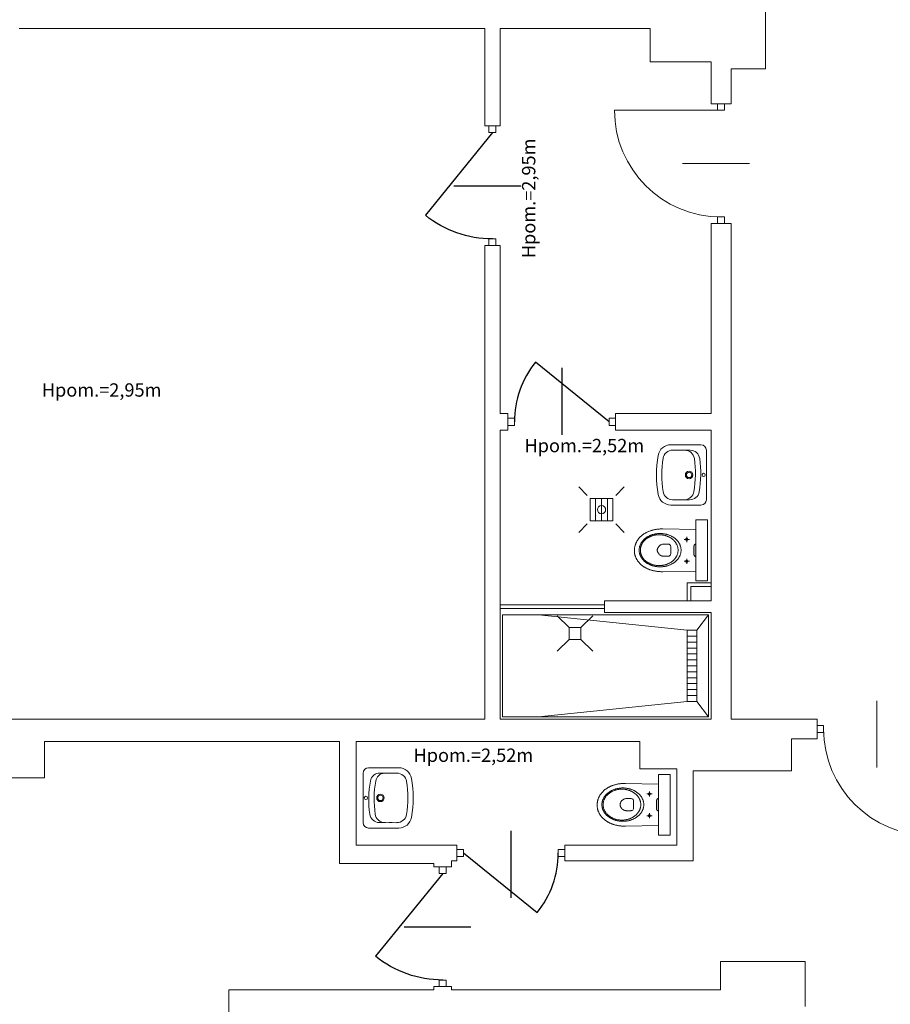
# Model space of a CAD drawing. Header units: millimetres. Extents: x 282377 to 1404227, y -783705 to 1038705.
# Tile 167 of 243: x 385642 to 386377, y 1828 to 2659. Entities that reach past the tile are written whole.
import ezdxf

# ---------------------------------------------------------------- set-up
doc = ezdxf.new("R2010")
doc.units = ezdxf.units.MM
for name, color, linetype, lineweight in [('BA_drz', 7, 'Continuous', 18), ('BA_KS_ist.', 34, 'Continuous', 13), ('PG_WIDOKOWE_CIENKIE', 7, 'Continuous', 18), ('PG_WYPOSAŻENIE', 9, 'Continuous', 18), ('Przekrojowa', 60, 'Continuous', 18), ('WYPOSAŻENIE GARAŻU', 253, 'Continuous', 5)]:
    doc.layers.add(name, color=color, linetype=linetype, lineweight=lineweight)
doc.styles.add('BIKTC', font='bikromsw.shx', dxfattribs={"width": 0.8})

# ---------------------------------------------------------------- blocks, each defined once
blk = doc.blocks.new('A$Cd28b784c')
at = {"lineweight": 18}
h = blk.add_hatch(color=256, dxfattribs=at)
h.dxf.hatch_style = 1
h.paths.add_polyline_path([(18.54, 22.22), (18.43, 23), (18.14, 23.62), (17.75, 24.08), (17.31, 24.36), (16.9, 24.47), (16.9, 13.87), (17.31, 13.97), (17.75, 14.26), (18.14, 14.72), (18.43, 15.34), (18.54, 16.11)])
for p, q in [((16.9, 44.83), (6.9, 44.83)), ((6.9, -6.49), (6.9, 44.83)), ((16.9, -6.49), (16.9, 44.83)), ((16.9, -6.49), (6.9, -6.49))]:
    blk.add_line(p, q, dxfattribs=at)
at = {"lineweight": 13}
for p, q in [((44.61, 37.25), (16.9, 36.7)), ((45.21, 37.25), (44.61, 37.25)), ((45.82, 37.23), (45.21, 37.25)), ((46.41, 37.21), (45.82, 37.23)), ((47, 37.18), (46.41, 37.21)), ((47.58, 37.15), (47, 37.18)), ((48.16, 37.1), (47.58, 37.15)), ((48.73, 37.04), (48.16, 37.1)), ((49.3, 36.97), (48.73, 37.04)), ((49.85, 36.9), (49.3, 36.97)), ((50.4, 36.82), (49.85, 36.9)), ((50.95, 36.72), (50.4, 36.82)), ((51.49, 36.62), (50.95, 36.72)), ((52.02, 36.51), (51.49, 36.62)), ((52.54, 36.4), (52.02, 36.51)), ((53.06, 36.27), (52.54, 36.4)), ((53.57, 36.14), (53.06, 36.27)), ((54.07, 36), (53.57, 36.14)), ((54.57, 35.85), (54.07, 36)), ((55.05, 35.69), (54.57, 35.85)), ((55.53, 35.53), (55.05, 35.69)), ((56.01, 35.36), (55.53, 35.53)), ((56.47, 35.18), (56.01, 35.36)), ((56.93, 34.99), (56.47, 35.18)), ((57.38, 34.8), (56.93, 34.99)), ((57.83, 34.6), (57.38, 34.8)), ((58.26, 34.39), (57.83, 34.6)), ((58.69, 34.17), (58.26, 34.39)), ((59.11, 33.95), (58.69, 34.17)), ((59.52, 33.72), (59.11, 33.95)), ((59.92, 33.49), (59.52, 33.72)), ((60.32, 33.25), (59.92, 33.49)), ((26.77, 28.42), (22.26, 28.42)), ((23.81, 28.83), (23.69, 28.42)), ((23.69, 28.42), (23.81, 28.01)), ((24.1, 29.13), (23.81, 28.83)), ((23.81, 28.01), (24.1, 27.71)), ((24.51, 29.24), (24.1, 29.13)), ((24.1, 27.71), (24.51, 27.6)), ((24.51, 30.6), (24.51, 26.24)), ((24.93, 29.13), (24.51, 29.24)), ((24.51, 27.6), (24.93, 27.71)), ((25.22, 28.83), (24.93, 29.13)), ((24.93, 27.71), (25.22, 28.01)), ((25.33, 28.42), (25.22, 28.83)), ((25.22, 28.01), (25.33, 28.42)), ((30.82, 24.79), (31.04, 25.16)), ((31.04, 25.16), (31.27, 25.53)), ((31.27, 25.53), (31.52, 25.89)), ((31.52, 25.89), (31.78, 26.25)), ((31.78, 26.25), (32.05, 26.59)), ((32.05, 26.59), (32.33, 26.93)), ((32.33, 26.93), (32.63, 27.27)), ((32.63, 27.27), (32.93, 27.6)), ((32.93, 27.6), (33.25, 27.92)), ((33.25, 27.92), (33.58, 28.23)), ((33.47, 24.88), (33.71, 25.25)), ((33.58, 28.23), (33.93, 28.53)), ((33.71, 25.25), (33.96, 25.62)), ((33.93, 28.53), (34.28, 28.83)), ((33.96, 25.62), (34.23, 25.98)), ((34.23, 25.98), (34.51, 26.33)), ((34.28, 28.83), (34.64, 29.12)), ((34.51, 26.33), (34.8, 26.67)), ((34.64, 29.12), (35.01, 29.4)), ((34.8, 26.67), (35.11, 27.01)), ((35.01, 29.4), (35.4, 29.67)), ((35.11, 27.01), (35.42, 27.34)), ((35.4, 29.67), (35.79, 29.93)), ((35.42, 27.34), (35.76, 27.66)), ((35.76, 27.66), (36.1, 27.96)), ((35.79, 29.93), (36.19, 30.19)), ((36.1, 27.96), (36.45, 28.27)), ((36.19, 30.19), (36.6, 30.43)), ((36.45, 28.27), (36.82, 28.56)), ((36.6, 30.43), (37.03, 30.67)), ((36.82, 28.56), (37.2, 28.84)), ((37.03, 30.67), (37.46, 30.89)), ((37.2, 28.84), (37.58, 29.11)), ((37.46, 30.89), (37.89, 31.11)), ((37.58, 29.11), (37.98, 29.37)), ((37.89, 31.11), (38.34, 31.31)), ((37.98, 29.37), (38.39, 29.62)), ((38.34, 31.31), (38.79, 31.51)), ((38.39, 29.62), (38.81, 29.86)), ((38.79, 31.51), (39.26, 31.7)), ((38.81, 29.86), (39.24, 30.09)), ((39.24, 30.09), (39.68, 30.31)), ((39.26, 31.7), (39.73, 31.87)), ((39.68, 30.31), (40.12, 30.52)), ((39.73, 31.87), (40.2, 32.03)), ((40.12, 30.52), (40.58, 30.71)), ((40.2, 32.03), (40.69, 32.19)), ((40.58, 30.71), (41.04, 30.9)), ((40.69, 32.19), (41.18, 32.33)), ((41.04, 30.9), (41.51, 31.07)), ((41.18, 32.33), (41.68, 32.46)), ((41.51, 31.07), (41.99, 31.23)), ((41.68, 32.46), (42.18, 32.58)), ((41.99, 31.23), (42.48, 31.37)), ((42.18, 32.58), (42.69, 32.69)), ((42.48, 31.37), (42.97, 31.51)), ((42.69, 32.69), (43.21, 32.78)), ((42.97, 31.51), (43.48, 31.63)), ((43.21, 32.78), (43.73, 32.87)), ((43.48, 31.63), (43.98, 31.74)), ((43.73, 32.87), (44.26, 32.94)), ((43.98, 31.74), (44.5, 31.83)), ((44.26, 32.94), (44.79, 33)), ((44.5, 31.83), (45.02, 31.91)), ((44.79, 33), (45.32, 33.04)), ((45.02, 31.91), (45.54, 31.98)), ((45.32, 33.04), (45.87, 33.08)), ((45.54, 31.98), (46.07, 32.03)), ((45.87, 33.08), (46.41, 33.1)), ((46.07, 32.03), (46.61, 32.07)), ((46.41, 33.1), (46.96, 33.1)), ((46.61, 32.07), (47.15, 32.09)), ((46.96, 33.1), (47.51, 33.1)), ((47.15, 32.09), (47.7, 32.1)), ((47.51, 33.1), (48.06, 33.08)), ((47.7, 32.1), (47.7, 32.09)), ((47.7, 32.1), (48.24, 32.09)), ((48.06, 33.08), (48.6, 33.04)), ((48.24, 32.09), (48.79, 32.07)), ((48.6, 33.04), (49.13, 33)), ((48.79, 32.07), (49.32, 32.03)), ((49.13, 33), (49.67, 32.94)), ((49.32, 32.03), (49.85, 31.98)), ((49.67, 32.94), (50.19, 32.87)), ((49.85, 31.98), (50.38, 31.91)), ((50.19, 32.87), (50.71, 32.78)), ((50.38, 31.91), (50.9, 31.83)), ((50.71, 32.78), (51.23, 32.69)), ((50.9, 31.83), (51.41, 31.74)), ((51.23, 32.69), (51.74, 32.58)), ((51.41, 31.74), (51.92, 31.63)), ((51.74, 32.58), (52.24, 32.46)), ((51.92, 31.63), (52.42, 31.51)), ((52.24, 32.46), (52.74, 32.33)), ((52.42, 31.51), (52.92, 31.37)), ((52.74, 32.33), (53.23, 32.19)), ((52.92, 31.37), (53.4, 31.23)), ((53.23, 32.19), (53.72, 32.03)), ((53.4, 31.23), (53.88, 31.07)), ((53.72, 32.03), (54.19, 31.87)), ((53.88, 31.07), (54.36, 30.9)), ((54.19, 31.87), (54.66, 31.7)), ((54.36, 30.9), (54.82, 30.71)), ((54.66, 31.7), (55.13, 31.51)), ((54.82, 30.71), (55.27, 30.52)), ((55.13, 31.51), (55.58, 31.31)), ((55.27, 30.52), (55.72, 30.31)), ((55.58, 31.31), (56.03, 31.11)), ((55.72, 30.31), (56.16, 30.09)), ((56.03, 31.11), (56.47, 30.89)), ((56.16, 30.09), (56.59, 29.86)), ((56.47, 30.89), (56.9, 30.67)), ((56.59, 29.86), (57, 29.62)), ((56.9, 30.67), (57.32, 30.43)), ((57, 29.62), (57.41, 29.37)), ((57.32, 30.43), (57.73, 30.19)), ((57.41, 29.37), (57.81, 29.11)), ((57.73, 30.19), (58.13, 29.93)), ((57.81, 29.11), (58.2, 28.84)), ((58.13, 29.93), (58.52, 29.67)), ((58.2, 28.84), (58.58, 28.56)), ((58.52, 29.67), (58.91, 29.4)), ((58.58, 28.56), (58.94, 28.27)), ((58.91, 29.4), (59.28, 29.12)), ((58.94, 28.27), (59.3, 27.96)), ((59.28, 29.12), (59.64, 28.83)), ((59.3, 27.96), (59.64, 27.66)), ((59.64, 28.83), (59.99, 28.53)), ((59.64, 27.66), (59.97, 27.34)), ((59.97, 27.34), (60.29, 27.01)), ((59.99, 28.53), (60.34, 28.23)), ((60.29, 27.01), (60.6, 26.67)), ((60.71, 33), (60.32, 33.25)), ((60.34, 28.23), (60.67, 27.92)), ((60.6, 26.67), (60.89, 26.33)), ((60.67, 27.92), (60.99, 27.6)), ((61.09, 32.75), (60.71, 33)), ((60.89, 26.33), (61.17, 25.98)), ((60.99, 27.6), (61.29, 27.27)), ((61.46, 32.49), (61.09, 32.75)), ((61.17, 25.98), (61.44, 25.62)), ((61.29, 27.27), (61.59, 26.93)), ((61.44, 25.62), (61.69, 25.25)), ((61.82, 32.22), (61.46, 32.49)), ((61.59, 26.93), (61.87, 26.59)), ((61.69, 25.25), (61.93, 24.88)), ((62.17, 31.95), (61.82, 32.22)), ((61.87, 26.59), (62.15, 26.25)), ((62.15, 26.25), (62.4, 25.89)), ((62.52, 31.68), (62.17, 31.95)), ((62.4, 25.89), (62.65, 25.53)), ((62.85, 31.39), (62.52, 31.68)), ((62.65, 25.53), (62.88, 25.16)), ((63.18, 31.11), (62.85, 31.39)), ((62.88, 25.16), (63.1, 24.79)), ((63.5, 30.81), (63.18, 31.11)), ((63.81, 30.51), (63.5, 30.81)), ((64.11, 30.21), (63.81, 30.51)), ((64.4, 29.9), (64.11, 30.21)), ((64.69, 29.58), (64.4, 29.9)), ((64.96, 29.26), (64.69, 29.58)), ((65.23, 28.94), (64.96, 29.26)), ((65.48, 28.61), (65.23, 28.94)), ((65.73, 28.28), (65.48, 28.61)), ((65.96, 27.94), (65.73, 28.28)), ((66.19, 27.6), (65.96, 27.94)), ((66.41, 27.25), (66.19, 27.6)), ((66.62, 26.9), (66.41, 27.25)), ((66.82, 26.54), (66.62, 26.9)), ((67, 26.19), (66.82, 26.54)), ((67.18, 25.82), (67, 26.19)), ((67.35, 25.46), (67.18, 25.82)), ((67.51, 25.09), (67.35, 25.46)), ((67.66, 24.71), (67.51, 25.09)), ((17.31, 24.36), (16.9, 24.47)), ((17.75, 24.08), (17.31, 24.36)), ((18.14, 23.62), (17.75, 24.08)), ((18.43, 23), (18.14, 23.62)), ((18.54, 22.22), (18.43, 23)), ((18.54, 16.11), (18.54, 22.22)), ((29.27, 19.48), (29.3, 19.91)), ((29.27, 19.04), (29.27, 19.48)), ((29.27, 18.6), (29.27, 19.04)), ((29.3, 18.17), (29.27, 18.6)), ((29.3, 19.91), (29.34, 20.34)), ((29.34, 17.74), (29.3, 18.17)), ((29.34, 20.34), (29.4, 20.77)), ((29.4, 17.31), (29.34, 17.74)), ((29.4, 20.77), (29.47, 21.19)), ((29.47, 16.89), (29.4, 17.31)), ((29.47, 21.19), (29.56, 21.61)), ((29.56, 16.47), (29.47, 16.89)), ((29.56, 21.61), (29.67, 22.02)), ((29.67, 22.02), (29.79, 22.43)), ((29.79, 22.43), (29.92, 22.84)), ((29.92, 22.84), (30.07, 23.24)), ((30.07, 23.24), (30.24, 23.63)), ((30.24, 23.63), (30.42, 24.02)), ((30.42, 24.02), (30.61, 24.41)), ((30.61, 24.41), (30.82, 24.79)), ((31.78, 19.04), (31.79, 19.49)), ((31.79, 18.59), (31.78, 19.04)), ((31.78, 19.04), (31.78, 19.03)), ((31.79, 19.49), (31.82, 19.93)), ((31.82, 18.15), (31.79, 18.59)), ((31.82, 19.93), (31.86, 20.37)), ((31.86, 17.71), (31.82, 18.15)), ((31.86, 20.37), (31.93, 20.81)), ((31.93, 17.27), (31.86, 17.71)), ((31.93, 20.81), (32.01, 21.24)), ((32.01, 16.84), (31.93, 17.27)), ((32.01, 21.24), (32.11, 21.66)), ((32.11, 16.41), (32.01, 16.84)), ((32.11, 21.66), (32.22, 22.09)), ((32.22, 22.09), (32.35, 22.5)), ((32.35, 22.5), (32.5, 22.91)), ((32.5, 22.91), (32.66, 23.32)), ((32.66, 23.32), (32.84, 23.72)), ((32.84, 23.72), (33.04, 24.11)), ((33.04, 24.11), (33.25, 24.5)), ((33.25, 24.5), (33.47, 24.88)), ((37.97, 22.03), (38.05, 22.73)), ((37.97, 19.27), (37.97, 22.03)), ((37.97, 16.04), (37.97, 19.27)), ((38.05, 22.73), (38.28, 23.27)), ((38.28, 23.27), (38.61, 23.65)), ((38.61, 23.65), (39, 23.9)), ((39, 23.9), (39.42, 24.05)), ((39.42, 24.05), (39.83, 24.12)), ((39.83, 24.12), (40.19, 24.14)), ((40.19, 24.14), (44.04, 24.15)), ((44.04, 24.15), (44.56, 24.12)), ((44.56, 24.12), (45.07, 24.03)), ((45.07, 24.03), (45.57, 23.88)), ((45.57, 23.88), (46.05, 23.68)), ((46.05, 23.68), (46.51, 23.44)), ((46.51, 23.44), (46.94, 23.16)), ((46.94, 23.16), (47.35, 22.84)), ((47.35, 22.84), (47.73, 22.48)), ((47.73, 22.48), (48.08, 22.1)), ((48.08, 22.1), (48.38, 21.7)), ((48.38, 21.7), (48.65, 21.28)), ((48.65, 16.8), (48.38, 16.38)), ((48.65, 21.28), (48.88, 20.84)), ((48.88, 17.24), (48.65, 16.8)), ((48.88, 20.84), (49.06, 20.4)), ((49.06, 17.69), (48.88, 17.24)), ((49.06, 20.4), (49.2, 19.94)), ((49.2, 18.14), (49.06, 17.69)), ((49.2, 19.94), (49.28, 19.49)), ((49.28, 18.59), (49.2, 18.14)), ((49.28, 19.49), (49.31, 19.04)), ((49.31, 19.04), (49.28, 18.59)), ((61.93, 24.88), (62.15, 24.5)), ((62.15, 24.5), (62.36, 24.11)), ((62.36, 24.11), (62.55, 23.72)), ((62.55, 23.72), (62.73, 23.32)), ((62.73, 23.32), (62.9, 22.91)), ((62.9, 22.91), (63.04, 22.5)), ((63.04, 22.5), (63.18, 22.09)), ((63.1, 24.79), (63.31, 24.41)), ((63.18, 22.09), (63.29, 21.66)), ((63.29, 21.66), (63.39, 21.24)), ((63.39, 16.84), (63.29, 16.41)), ((63.31, 24.41), (63.5, 24.02)), ((63.39, 21.24), (63.47, 20.81)), ((63.47, 17.27), (63.39, 16.84)), ((63.47, 20.81), (63.53, 20.37)), ((63.53, 17.71), (63.47, 17.27)), ((63.5, 24.02), (63.68, 23.63)), ((63.53, 20.37), (63.58, 19.93)), ((63.58, 18.15), (63.53, 17.71)), ((63.58, 19.93), (63.6, 19.49)), ((63.6, 18.59), (63.58, 18.15)), ((63.6, 19.49), (63.61, 19.04)), ((63.61, 19.04), (63.6, 18.59)), ((63.61, 19.04), (63.61, 19.03)), ((63.68, 23.63), (63.85, 23.24)), ((63.85, 23.24), (64, 22.84)), ((64, 22.84), (64.13, 22.43)), ((64.13, 22.43), (64.25, 22.02)), ((64.25, 22.02), (64.36, 21.61)), ((64.36, 21.61), (64.45, 21.19)), ((64.45, 16.89), (64.36, 16.47)), ((64.45, 21.19), (64.52, 20.77)), ((64.52, 17.31), (64.45, 16.89)), ((64.52, 20.77), (64.58, 20.34)), ((64.58, 17.74), (64.52, 17.31)), ((64.58, 20.34), (64.62, 19.91)), ((64.62, 18.17), (64.58, 17.74)), ((64.62, 19.91), (64.65, 19.48)), ((64.65, 18.6), (64.62, 18.17)), ((64.65, 19.48), (64.66, 19.04)), ((64.66, 19.04), (64.65, 18.6)), ((64.66, 19.04), (64.66, 19.03)), ((67.8, 24.34), (67.66, 24.71)), ((67.93, 23.96), (67.8, 24.34)), ((68.04, 23.57), (67.93, 23.96)), ((68.15, 23.19), (68.04, 23.57)), ((68.25, 22.8), (68.15, 23.19)), ((68.33, 22.4), (68.25, 22.8)), ((68.41, 22.01), (68.33, 22.4)), ((68.34, 16.34), (68.42, 16.73)), ((68.48, 21.61), (68.41, 22.01)), ((68.42, 16.73), (68.48, 17.14)), ((68.53, 21.21), (68.48, 21.61)), ((68.48, 17.14), (68.53, 17.54)), ((68.57, 20.81), (68.53, 21.21)), ((68.53, 17.54), (68.58, 17.94)), ((68.61, 20.4), (68.57, 20.81)), ((68.58, 17.94), (68.61, 18.35)), ((68.63, 19.99), (68.61, 20.4)), ((68.61, 18.35), (68.63, 18.76)), ((68.64, 19.58), (68.63, 19.99)), ((68.63, 18.76), (68.64, 19.17)), ((68.64, 19.17), (68.64, 19.58)), ((17.31, 13.97), (16.9, 13.87)), ((17.75, 14.26), (17.31, 13.97)), ((18.14, 14.72), (17.75, 14.26)), ((18.43, 15.34), (18.14, 14.72)), ((18.54, 16.11), (18.43, 15.34)), ((26.77, 10.01), (22.26, 10.01)), ((23.81, 10.42), (23.69, 10.01)), ((23.69, 10.01), (23.81, 9.6)), ((24.1, 10.72), (23.81, 10.42)), ((23.81, 9.6), (24.1, 9.3)), ((24.51, 10.83), (24.1, 10.72)), ((24.1, 9.3), (24.51, 9.19)), ((24.51, 12.19), (24.51, 7.83)), ((24.93, 10.72), (24.51, 10.83)), ((24.51, 9.19), (24.93, 9.3)), ((25.22, 10.42), (24.93, 10.72)), ((24.93, 9.3), (25.22, 9.6)), ((25.33, 10.01), (25.22, 10.42)), ((25.22, 9.6), (25.33, 10.01)), ((29.67, 16.06), (29.56, 16.47)), ((29.79, 15.65), (29.67, 16.06)), ((29.92, 15.24), (29.79, 15.65)), ((30.07, 14.84), (29.92, 15.24)), ((30.24, 14.44), (30.07, 14.84)), ((30.42, 14.05), (30.24, 14.44)), ((30.61, 13.67), (30.42, 14.05)), ((30.82, 13.29), (30.61, 13.67)), ((31.04, 12.92), (30.82, 13.29)), ((31.27, 12.55), (31.04, 12.92)), ((31.52, 12.19), (31.27, 12.55)), ((31.78, 11.83), (31.52, 12.19)), ((32.05, 11.48), (31.78, 11.83)), ((32.33, 11.14), (32.05, 11.48)), ((32.22, 15.99), (32.11, 16.41)), ((32.35, 15.57), (32.22, 15.99)), ((32.63, 10.81), (32.33, 11.14)), ((32.5, 15.16), (32.35, 15.57)), ((32.66, 14.76), (32.5, 15.16)), ((32.93, 10.48), (32.63, 10.81)), ((32.84, 14.36), (32.66, 14.76)), ((33.04, 13.96), (32.84, 14.36)), ((33.25, 10.16), (32.93, 10.48)), ((33.25, 13.58), (33.04, 13.96)), ((33.47, 13.2), (33.25, 13.58)), ((33.58, 9.85), (33.25, 10.16)), ((33.71, 12.82), (33.47, 13.2)), ((33.93, 9.54), (33.58, 9.85)), ((33.96, 12.46), (33.71, 12.82)), ((34.28, 9.25), (33.93, 9.54)), ((34.23, 12.1), (33.96, 12.46)), ((34.51, 11.75), (34.23, 12.1)), ((34.64, 8.96), (34.28, 9.25)), ((34.8, 11.4), (34.51, 11.75)), ((35.01, 8.68), (34.64, 8.96)), ((35.11, 11.07), (34.8, 11.4)), ((35.4, 8.41), (35.01, 8.68)), ((35.42, 10.74), (35.11, 11.07)), ((35.79, 8.14), (35.4, 8.41)), ((35.76, 10.42), (35.42, 10.74)), ((36.1, 10.11), (35.76, 10.42)), ((36.45, 9.81), (36.1, 10.11)), ((36.82, 9.52), (36.45, 9.81)), ((37.2, 9.24), (36.82, 9.52)), ((37.58, 8.97), (37.2, 9.24)), ((37.98, 8.71), (37.58, 8.97)), ((38.05, 15.34), (37.97, 16.04)), ((37.97, 16.04), (37.97, 16.04)), ((38.39, 8.46), (37.98, 8.71)), ((38.28, 14.8), (38.05, 15.34)), ((38.61, 14.42), (38.28, 14.8)), ((38.81, 8.21), (38.39, 8.46)), ((39, 14.17), (38.61, 14.42)), ((39.41, 14.02), (39, 14.17)), ((39.82, 13.95), (39.41, 14.02)), ((40.17, 13.93), (39.82, 13.95)), ((44.01, 13.93), (40.17, 13.93)), ((44.54, 13.96), (44.01, 13.93)), ((45.05, 14.05), (44.54, 13.96)), ((45.55, 14.2), (45.05, 14.05)), ((46.04, 14.39), (45.55, 14.2)), ((46.5, 14.64), (46.04, 14.39)), ((46.93, 14.92), (46.5, 14.64)), ((47.34, 15.24), (46.93, 14.92)), ((47.72, 15.59), (47.34, 15.24)), ((48.07, 15.97), (47.72, 15.59)), ((48.38, 16.38), (48.07, 15.97)), ((57, 8.46), (56.59, 8.21)), ((57.41, 8.71), (57, 8.46)), ((57.81, 8.97), (57.41, 8.71)), ((58.2, 9.24), (57.81, 8.97)), ((58.52, 8.41), (58.13, 8.14)), ((58.58, 9.52), (58.2, 9.24)), ((58.91, 8.68), (58.52, 8.41)), ((58.94, 9.81), (58.58, 9.52)), ((59.28, 8.96), (58.91, 8.68)), ((59.3, 10.11), (58.94, 9.81)), ((59.64, 9.25), (59.28, 8.96)), ((59.64, 10.42), (59.3, 10.11)), ((59.97, 10.74), (59.64, 10.42)), ((59.99, 9.54), (59.64, 9.25)), ((60.29, 11.07), (59.97, 10.74)), ((60.34, 9.85), (59.99, 9.54)), ((60.6, 11.4), (60.29, 11.07)), ((60.67, 10.16), (60.34, 9.85)), ((60.89, 11.75), (60.6, 11.4)), ((60.99, 10.48), (60.67, 10.16)), ((61.17, 12.1), (60.89, 11.75)), ((61.29, 10.81), (60.99, 10.48)), ((61.44, 12.46), (61.17, 12.1)), ((61.59, 11.14), (61.29, 10.81)), ((61.69, 12.82), (61.44, 12.46)), ((61.87, 11.48), (61.59, 11.14)), ((61.93, 13.2), (61.69, 12.82)), ((62.15, 11.83), (61.87, 11.48)), ((62.15, 13.58), (61.93, 13.2)), ((62.36, 13.96), (62.15, 13.58)), ((62.4, 12.19), (62.15, 11.83)), ((62.55, 14.36), (62.36, 13.96)), ((62.65, 12.55), (62.4, 12.19)), ((62.73, 14.76), (62.55, 14.36)), ((62.88, 12.92), (62.65, 12.55)), ((62.9, 15.16), (62.73, 14.76)), ((63.1, 13.29), (62.88, 12.92)), ((63.04, 15.57), (62.9, 15.16)), ((63.18, 15.99), (63.04, 15.57)), ((63.31, 13.67), (63.1, 13.29)), ((63.29, 16.41), (63.18, 15.99)), ((63.5, 14.05), (63.31, 13.67)), ((63.68, 14.44), (63.5, 14.05)), ((63.85, 14.84), (63.68, 14.44)), ((64, 15.24), (63.85, 14.84)), ((63.97, 8.14), (64.26, 8.45)), ((64.13, 15.65), (64, 15.24)), ((64.25, 16.06), (64.13, 15.65)), ((64.36, 16.47), (64.25, 16.06)), ((64.26, 8.45), (64.54, 8.76)), ((64.54, 8.76), (64.82, 9.08)), ((64.82, 9.08), (65.08, 9.4)), ((65.08, 9.4), (65.34, 9.73)), ((65.34, 9.73), (65.59, 10.07)), ((65.59, 10.07), (65.82, 10.4)), ((65.82, 10.4), (66.05, 10.75)), ((66.05, 10.75), (66.27, 11.09)), ((66.27, 11.09), (66.48, 11.44)), ((66.48, 11.44), (66.68, 11.8)), ((66.68, 11.8), (66.88, 12.16)), ((66.88, 12.16), (67.06, 12.52)), ((67.06, 12.52), (67.23, 12.89)), ((67.23, 12.89), (67.39, 13.26)), ((67.39, 13.26), (67.55, 13.63)), ((67.55, 13.63), (67.69, 14.01)), ((67.69, 14.01), (67.82, 14.39)), ((67.82, 14.39), (67.95, 14.77)), ((67.95, 14.77), (68.06, 15.16)), ((68.06, 15.16), (68.17, 15.55)), ((68.17, 15.55), (68.26, 15.94)), ((68.26, 15.94), (68.34, 16.34)), ((16.89, 1.65), (44.61, 1.1)), ((36.19, 7.89), (35.79, 8.14)), ((36.6, 7.65), (36.19, 7.89)), ((37.03, 7.41), (36.6, 7.65)), ((37.46, 7.19), (37.03, 7.41)), ((37.89, 6.97), (37.46, 7.19)), ((38.34, 6.76), (37.89, 6.97)), ((38.79, 6.57), (38.34, 6.76)), ((39.26, 6.38), (38.79, 6.57)), ((39.24, 7.99), (38.81, 8.21)), ((39.68, 7.77), (39.24, 7.99)), ((39.73, 6.21), (39.26, 6.38)), ((40.12, 7.56), (39.68, 7.77)), ((40.2, 6.04), (39.73, 6.21)), ((40.58, 7.36), (40.12, 7.56)), ((40.69, 5.89), (40.2, 6.04)), ((41.04, 7.18), (40.58, 7.36)), ((41.18, 5.75), (40.69, 5.89)), ((41.51, 7.01), (41.04, 7.18)), ((41.68, 5.62), (41.18, 5.75)), ((41.99, 6.85), (41.51, 7.01)), ((42.18, 5.5), (41.68, 5.62)), ((42.48, 6.7), (41.99, 6.85)), ((42.69, 5.39), (42.18, 5.5)), ((42.97, 6.57), (42.48, 6.7)), ((43.21, 5.29), (42.69, 5.39)), ((43.48, 6.45), (42.97, 6.57)), ((43.73, 5.21), (43.21, 5.29)), ((43.98, 6.34), (43.48, 6.45)), ((44.26, 5.14), (43.73, 5.21)), ((44.5, 6.25), (43.98, 6.34)), ((44.79, 5.08), (44.26, 5.14)), ((45.02, 6.17), (44.5, 6.25)), ((44.61, 1.1), (45.21, 1.1)), ((45.32, 5.03), (44.79, 5.08)), ((45.54, 6.1), (45.02, 6.17)), ((45.21, 1.1), (45.81, 1.11)), ((45.87, 5), (45.32, 5.03)), ((46.07, 6.05), (45.54, 6.1)), ((45.81, 1.11), (46.4, 1.13)), ((46.41, 4.98), (45.87, 5)), ((46.61, 6.01), (46.07, 6.05)), ((46.4, 1.13), (46.99, 1.16)), ((46.96, 4.98), (46.41, 4.98)), ((47.15, 5.99), (46.61, 6.01)), ((47.51, 4.98), (46.96, 4.98)), ((46.96, 4.98), (46.96, 4.97)), ((46.99, 1.16), (47.56, 1.2)), ((47.7, 5.98), (47.15, 5.99)), ((48.06, 5), (47.51, 4.98)), ((47.56, 1.2), (48.14, 1.25)), ((48.24, 5.99), (47.7, 5.98)), ((47.7, 5.98), (47.7, 5.97)), ((48.6, 5.03), (48.06, 5)), ((48.14, 1.25), (48.7, 1.3)), ((48.79, 6.01), (48.24, 5.99)), ((49.13, 5.08), (48.6, 5.03)), ((48.7, 1.3), (49.26, 1.37)), ((49.32, 6.05), (48.79, 6.01)), ((49.67, 5.14), (49.13, 5.08)), ((49.26, 1.37), (49.82, 1.44)), ((49.85, 6.1), (49.32, 6.05)), ((50.19, 5.21), (49.67, 5.14)), ((49.82, 1.44), (50.36, 1.53)), ((50.38, 6.17), (49.85, 6.1)), ((50.71, 5.29), (50.19, 5.21)), ((50.36, 1.53), (50.9, 1.62)), ((50.9, 6.25), (50.38, 6.17)), ((51.23, 5.39), (50.71, 5.29)), ((51.41, 6.34), (50.9, 6.25)), ((50.9, 1.62), (51.44, 1.72)), ((51.74, 5.5), (51.23, 5.39)), ((51.92, 6.45), (51.41, 6.34)), ((51.44, 1.72), (51.96, 1.83)), ((52.24, 5.62), (51.74, 5.5)), ((52.42, 6.57), (51.92, 6.45)), ((51.96, 1.83), (52.48, 1.95)), ((52.74, 5.75), (52.24, 5.62)), ((52.92, 6.7), (52.42, 6.57)), ((52.48, 1.95), (52.99, 2.07)), ((53.23, 5.89), (52.74, 5.75)), ((53.4, 6.85), (52.92, 6.7)), ((52.99, 2.07), (53.5, 2.2)), ((53.72, 6.04), (53.23, 5.89)), ((53.88, 7.01), (53.4, 6.85)), ((53.5, 2.2), (54, 2.35)), ((54.19, 6.21), (53.72, 6.04)), ((54.36, 7.18), (53.88, 7.01)), ((54, 2.35), (54.49, 2.49)), ((54.66, 6.38), (54.19, 6.21)), ((54.82, 7.36), (54.36, 7.18)), ((54.49, 2.49), (54.97, 2.65)), ((55.13, 6.57), (54.66, 6.38)), ((55.27, 7.56), (54.82, 7.36)), ((54.97, 2.65), (55.45, 2.81)), ((55.58, 6.76), (55.13, 6.57)), ((55.72, 7.77), (55.27, 7.56)), ((55.45, 2.81), (55.92, 2.99)), ((56.03, 6.97), (55.58, 6.76)), ((56.16, 7.99), (55.72, 7.77)), ((55.92, 2.99), (56.38, 3.17)), ((56.47, 7.19), (56.03, 6.97)), ((56.59, 8.21), (56.16, 7.99)), ((56.38, 3.17), (56.84, 3.35)), ((56.9, 7.41), (56.47, 7.19)), ((56.84, 3.35), (57.28, 3.55)), ((57.32, 7.65), (56.9, 7.41)), ((57.28, 3.55), (57.72, 3.75)), ((57.73, 7.89), (57.32, 7.65)), ((57.72, 3.75), (58.15, 3.95)), ((58.13, 8.14), (57.73, 7.89)), ((58.15, 3.95), (58.58, 4.17)), ((58.58, 4.17), (58.99, 4.39)), ((58.99, 4.39), (59.4, 4.62)), ((59.4, 4.62), (59.8, 4.85)), ((59.8, 4.85), (60.2, 5.09)), ((60.2, 5.09), (60.58, 5.34)), ((60.58, 5.34), (60.96, 5.59)), ((60.96, 5.59), (61.32, 5.85)), ((61.32, 5.85), (61.68, 6.12)), ((61.68, 6.12), (62.04, 6.39)), ((62.04, 6.39), (62.38, 6.67)), ((62.38, 6.67), (62.71, 6.95)), ((62.71, 6.95), (63.04, 7.24)), ((63.04, 7.24), (63.36, 7.53)), ((63.36, 7.53), (63.67, 7.83)), ((63.67, 7.83), (63.97, 8.14))]:
    blk.add_line(p, q, dxfattribs=at)
blk = doc.blocks.new('A$Cf7835451')
at = {"layer": 'PG_WIDOKOWE_CIENKIE', "lineweight": 18}
for p, q in [((29.97, 50.9), (4.55, 50.9)), ((0, 4.55), (0, 46.36)), ((13.56, 46.28), (18.9, 46.36)), ((17.27, 46.25), (17.27, 46.33)), ((18.09, 46.3), (28.43, 46.46)), ((19.09, 46.31), (19.09, 46.36)), ((24.43, 46.36), (21.8, 46.36)), ((21.8, 46.36), (21.8, 46.36)), ((21.82, 46.36), (21.82, 46.36)), ((22.54, 46.36), (22.54, 46.41)), ((23.62, 46.36), (23.62, 46.38)), ((29.97, 0), (4.55, 0)), ((14.2, 4.47), (19.54, 4.55)), ((17.27, 4.51), (17.27, 4.6)), ((28.43, 4.55), (19.09, 4.55))]:
    blk.add_line(p, q, dxfattribs=at)
for centre, radius in [((2.27, 25.45), 1.36), ((14.54, 25.45), 3.18), ((14.54, 25.45), 2.27)]:
    blk.add_circle(centre, radius, dxfattribs=at)
for centre, radius, start, end in [((4.55, 46.36), 4.55, 90, 180), ((29.97, 40), 10.91, 10.24035, 90), ((13.68, 38.1), 8.18, 90.87473, 171.72059), ((18.21, 38.12), 8.18, 90.87473, 171.72059), ((28.43, 38.18), 8.18, 9.15413, 90), ((-50.54, 25.45), 92.72, 349.75965, 10.24035), ((92.84, 26.58), 88.17, 171.72059, 190.02886), ((97.37, 26.6), 88.17, 171.72059, 190.02886), ((-50.54, 25.45), 88.17, 350.84587, 9.15413), ((14.07, 12.65), 8.18, 190.02886, 270.87473), ((18.6, 12.67), 8.18, 190.02886, 264.7924), ((28.43, 12.73), 8.18, 270, 350.84587), ((29.97, 10.91), 10.91, 270, 349.75965), ((4.55, 4.55), 4.55, 180, 270)]:
    blk.add_arc(centre, radius, start, end, dxfattribs=at)
blk = doc.blocks.new('jamb')
blk.add_lwpolyline([(-0.5, -0.5), (-0.5, 0.5), (0.5, 0.5), (0.5, -0.5)], close=True)
blk = doc.blocks.new('A$C78652c8a')
at = {"extrusion": (0, 0, -1)}
blk.add_line((45, 24), (45, 80.49), dxfattribs=at)
at = {"color": 0, "extrusion": (0, 0, -1)}
blk.add_line((0, 56.6), (69.98, 0), dxfattribs=at)
blk.add_arc((0, 56.6), 90, 180, 218.9662, dxfattribs=at)
blk = doc.blocks.new('dr1h901')
at = {"color": 7}
blk.add_line((-0.5, 0), (-0.5, 1), dxfattribs=at)
blk.add_line((0, 0.3622), (0, -0.2655))
blk.add_arc((-0.5, 0), 1, 0, 90, dxfattribs=at)
blk = doc.blocks.new('A$C21bf213d')
at = {"color": 251, "lineweight": 20, "true_color": 0x636466}
blk.add_line((-1879.54, 770.23), (-1879.54, 770.23), dxfattribs=at)
at = {"layer": 'BA_KS_ist.', "color": 34}
for p, q in [((-1894.66, 794.1), (-1887.5, 786.94)), ((-1863.37, 786.94), (-1856.21, 794.1)), ((-1884.96, 784.4), (-1865.91, 784.4)), ((-1884.96, 765.35), (-1884.96, 784.4)), ((-1880.51, 784.4), (-1880.51, 765.35)), ((-1875.43, 784.4), (-1875.43, 765.35)), ((-1870.35, 784.4), (-1870.35, 765.35)), ((-1865.91, 784.4), (-1865.91, 765.35)), ((-1865.91, 765.35), (-1884.96, 765.35)), ((-1894.66, 755.65), (-1887.5, 762.81)), ((-1856.21, 755.65), (-1863.37, 762.81))]:
    blk.add_line(p, q, dxfattribs=at)
at = {"layer": 'BA_KS_ist.', "linetype": 'Continuous', "ltscale": 25}
blk.add_circle((-1875.43, 774.87), 3.5, dxfattribs=at)

msp = doc.modelspace()

# ---------------------------------------------------------------- linework, layer by layer
at = {"lineweight": 20}
for p, q in [((386271.54, 2674.89), (386271.54, 2617.89)), ((386034.54, 2651.89), (385641.54, 2651.89)), ((386034.54, 2569.77), (386034.54, 2651.89)), ((386174.04, 2651.89), (386047.54, 2651.89)), ((386047.54, 2569.77), (386047.54, 2651.89)), ((386174.04, 2623.89), (386174.04, 2651.89)), ((386225.54, 2623.89), (386174.04, 2623.89)), ((386225.54, 2588.39), (386225.54, 2623.89)), ((386271.54, 2617.89), (386242.54, 2617.89)), ((386242.54, 2617.89), (386242.54, 2588.39)), ((386242.54, 2617.89), (386242.54, 2588.39)), ((386242.54, 2588.39), (386225.54, 2588.39)), ((386047.54, 2569.77), (386034.54, 2569.77)), ((386242.54, 2487.39), (386225.54, 2487.39)), ((386225.54, 2326.89), (386225.54, 2487.39)), ((386242.54, 2487.39), (386242.54, 2068.89)), ((386034.54, 2068.89), (386034.54, 2468.77)), ((386047.54, 2468.77), (386034.54, 2468.77)), ((386047.54, 2326.89), (386047.54, 2468.77)), ((386047.54, 2326.89), (386054.04, 2326.89)), ((386054.04, 2326.89), (386054.04, 2312.89)), ((386225.54, 2326.89), (386145.04, 2326.89)), ((386145.04, 2326.89), (386145.04, 2312.89)), ((386054.04, 2312.89), (386047.54, 2312.89)), ((386047.54, 2068.89), (386047.54, 2312.89)), ((386225.54, 2312.89), (386145.04, 2312.89)), ((386225.54, 2168.89), (386225.54, 2312.89)), ((386225.54, 2183.89), (386205.54, 2183.89)), ((386205.54, 2183.89), (386205.54, 2168.89)), ((386225.54, 2180.89), (386208.54, 2180.89)), ((386208.54, 2180.89), (386208.54, 2168.89)), ((386225.54, 2168.89), (386135.54, 2168.89)), ((386135.54, 2158.89), (386135.54, 2168.89)), ((386095.71, 2156.19), (386105.71, 2146.19)), ((386125.71, 2156.19), (386115.71, 2146.19)), ((386225.54, 2158.89), (386135.54, 2158.89)), ((386225.54, 2068.89), (386225.54, 2158.89)), ((386095.71, 2126.19), (386105.71, 2136.19)), ((386105.71, 2136.19), (386105.71, 2136.19)), ((386125.71, 2126.19), (386115.71, 2136.19)), ((386034.54, 2068.89), (385574.54, 2068.89)), ((386225.54, 2068.89), (386047.54, 2068.89)), ((386315.04, 2068.89), (386242.54, 2068.89)), ((386315.04, 2068.89), (386315.04, 2052.39)), ((385912.04, 2049.89), (385663.04, 2049.89)), ((385663.04, 2049.89), (385663.04, 2019.39)), ((385912.04, 2049.89), (385912.04, 1946.89)), ((386165.54, 2049.89), (385926.04, 2049.89)), ((385926.04, 2049.89), (385926.04, 1962.39)), ((386165.54, 2026.89), (386165.54, 2049.89)), ((386315.04, 2052.39), (386293.54, 2052.39)), ((386293.54, 2052.39), (386293.54, 2025.39)), ((386196.54, 2026.89), (386165.54, 2026.89)), ((386196.54, 1962.39), (386196.54, 2026.89)), ((386210.54, 1949.39), (386210.54, 2025.39)), ((386210.54, 2025.39), (386293.54, 2025.39)), ((385663.04, 2019.39), (385628.54, 2019.39)), ((386011.04, 1962.39), (385926.04, 1962.39)), ((386011.04, 1949.39), (386011.04, 1962.39)), ((386196.54, 1962.39), (386102.04, 1962.39)), ((386102.04, 1949.39), (386102.04, 1962.39)), ((385991.54, 1946.89), (385912.04, 1946.89)), ((385991.54, 1946.89), (385991.54, 1944.14)), ((386011.04, 1949.39), (386006.54, 1949.39)), ((386006.54, 1949.39), (386006.54, 1944.14)), ((386210.54, 1949.39), (386102.04, 1949.39)), ((386006.54, 1944.14), (385991.54, 1944.14)), ((386233.54, 1840.39), (386233.54, 1864.39)), ((386233.54, 1864.39), (386305.04, 1864.39)), ((386305.04, 1864.39), (386305.04, 1826.39)), ((385991.54, 1840.39), (385818.54, 1840.39)), ((385818.54, 1840.39), (385818.54, 1452.89)), ((385991.54, 1843.14), (385991.54, 1840.39)), ((386006.54, 1843.14), (385991.54, 1843.14)), ((386006.54, 1843.14), (386006.54, 1840.39)), ((386233.54, 1840.39), (386006.54, 1840.39))]:
    msp.add_line(p, q, dxfattribs=at)
at = {"color": 0, "extrusion": (0, 0, -1)}
for p, q in [((386139.54, 2319.89), (386077.34, 2370.2)), ((386016.54, 1955.89), (386078.74, 1905.58))]:
    msp.add_line(p, q, dxfattribs=at)
at = {"extrusion": (0, 0, -1)}
for p, q in [((386099.54, 2365.45), (386099.54, 2308.96)), ((386056.54, 1974.57), (386056.54, 1918.07))]:
    msp.add_line(p, q, dxfattribs=at)
at = {"color": 18, "lineweight": 20, "true_color": 0x000000}
msp.add_lwpolyline([(386115.71, 2146.19), (386115.71, 2136.19), (386105.71, 2136.19), (386105.71, 2146.19)], close=True, dxfattribs=at)
for centre, start, end in [((386139.54, 2319.89), 141.0338, 180), ((386016.54, 1955.89), 321.0338, 0)]:
    msp.add_arc(centre, 80, start, end)
at = {"layer": 'PG_WYPOSAŻENIE', "color": 251, "true_color": 0x636466}
for p, q in [((386135.54, 2165.39), (386047.54, 2165.39)), ((386135.54, 2162.39), (386047.54, 2162.39)), ((386080.04, 2156.89), (386205.54, 2143.89)), ((386213.54, 2143.89), (386223.54, 2156.89)), ((386205.54, 2083.89), (386205.54, 2143.89)), ((386205.54, 2143.89), (386213.54, 2143.89)), ((386205.54, 2138.89), (386213.54, 2138.89)), ((386213.54, 2143.89), (386213.54, 2083.89)), ((386205.54, 2133.89), (386213.54, 2133.89)), ((386205.54, 2128.89), (386213.54, 2128.89)), ((386205.54, 2123.89), (386213.54, 2123.89)), ((386205.54, 2118.89), (386213.54, 2118.89)), ((386205.54, 2113.89), (386213.54, 2113.89)), ((386205.54, 2108.89), (386213.54, 2108.89)), ((386205.54, 2103.89), (386213.54, 2103.89)), ((386205.54, 2098.89), (386213.54, 2098.89)), ((386205.54, 2093.89), (386213.54, 2093.89)), ((386205.54, 2088.89), (386213.54, 2088.89)), ((386205.54, 2083.89), (386080.04, 2070.89)), ((386205.54, 2083.89), (386213.54, 2083.89)), ((386213.54, 2083.89), (386223.54, 2070.89))]:
    msp.add_line(p, q, dxfattribs=at)
msp.add_lwpolyline([(386049.54, 2156.89), (386049.54, 2070.89), (386223.54, 2070.89), (386223.54, 2156.89)], close=True, dxfattribs=at)

# ---------------------------------------------------------------- block references
at = {"color": 5, "lineweight": 20, "rotation": 270}
for p in [(385984.44, 2564.27), (385942.44, 1938.64)]:
    msp.add_blockref('A$C78652c8a', p, dxfattribs=at)
at = {"layer": 'BA_drz', "color": 18, "true_color": 0x000000}
for name, p, xscale, yscale, zscale, rotation in [('jamb', (386234.04, 2585.64), -5.5, 5.999999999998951, 5.5, 270), ('dr1h901', (386234.04, 2537.89), -90, 90, -90, 89.99999999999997), ('jamb', (386234.04, 2490.14), -5.5, 5.999999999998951, 5.5, 270), ('dr1h901', (386365.54, 2060.53), 90, 90, -90, 180)]:
    msp.add_blockref(name, p, dxfattribs=dict(at, xscale=xscale, yscale=yscale, zscale=zscale, rotation=rotation))
at = {"layer": 'BA_drz', "color": 18, "true_color": 0x000000, "xscale": -5.5, "yscale": 5.999999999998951, "zscale": 5.5}
msp.add_blockref('jamb', (386317.79, 2060.53), dxfattribs=at)
at = {"layer": 'PG_WIDOKOWE_CIENKIE', "lineweight": 30, "xscale": -1}
msp.add_blockref('A$Cf7835451', (386221.58, 2249.62), dxfattribs=at)
at = {"layer": 'PG_WIDOKOWE_CIENKIE', "lineweight": 30, "rotation": 180}
for p in [(386229.5, 2230.58), (386198.06, 2015.76)]:
    msp.add_blockref('A$Cd28b784c', p, dxfattribs=at)
at = {"layer": 'PG_WIDOKOWE_CIENKIE', "lineweight": 30, "xscale": -1, "rotation": 180}
msp.add_blockref('A$Cf7835451', (385931.99, 2027.88), dxfattribs=at)
at = {"layer": 'Przekrojowa'}
msp.add_blockref('A$C21bf213d', (388008.54, 1470.89), dxfattribs=at)
at = {"layer": 'WYPOSAŻENIE GARAŻU', "color": 240, "true_color": 0xed1f24, "yscale": 5.999999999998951, "zscale": 5.5}
for p, xscale, rotation in [((386041.04, 2567.02), 5.5, 270), ((386041.04, 2471.52), 5.5, 270), ((386056.79, 2319.89), -5.5, 180), ((386142.29, 2319.89), -5.5, 180), ((386013.79, 1955.89), -5.5, 180), ((386099.29, 1955.89), -5.5, 180), ((385999.04, 1941.39), 5.5, 270), ((385999.04, 1845.89), 5.5, 270)]:
    msp.add_blockref('jamb', p, dxfattribs=dict(at, xscale=xscale, rotation=rotation))

# ---------------------------------------------------------------- texts
at = {"layer": 'PG_WYPOSAŻENIE', "color": 18, "true_color": 0x000000, "char_height": 11.25, "attachment_point": 1, "style": 'BIKTC'}
for s, insert, rotation in [('Hpom.=2,95m', (386066.01, 2458.03), 90), ('Hpom.=2,95m', (385660.67, 2352.4), 360), ('Hpom.=2,52m', (386068.07, 2305.48), 360), ('Hpom.=2,52m', (385974.42, 2044.06), 360)]:
    msp.add_mtext_dynamic_manual_height_columns(s, width=976.0193, gutter_width=75, heights=[0], dxfattribs=dict(at, insert=insert, rotation=rotation))

doc.saveas('drawing.dxf')
